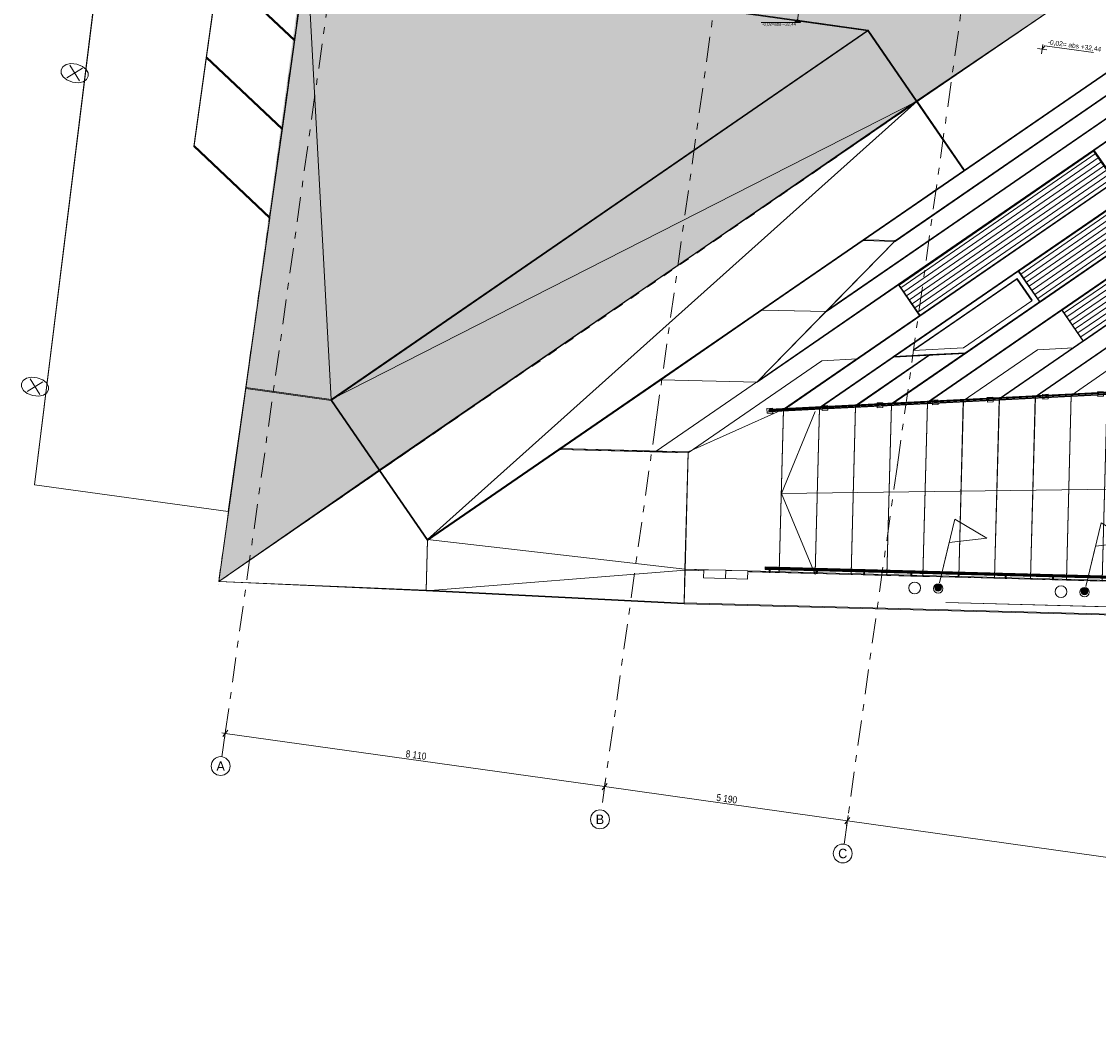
# Model space of a CAD drawing. Header units: millimetres. Extents: x 74467 to 235410, y -65 to 114857.
# Tile 1 of 256: x 74467 to 97268, y 46890 to 68064. Entities that reach past the tile are written whole.
import ezdxf
from ezdxf.enums import TextEntityAlignment as Align

# ---------------------------------------------------------------- set-up
doc = ezdxf.new("R2010")
doc.units = ezdxf.units.MM
doc.header["$MEASUREMENT"] = 0
for name, pattern in [('Katkend', [423.333333, 211.666667, -211.666667]), ('Katkend topelt', [1093.611073, 529.166651, -211.666656, 141.111112, -211.666656]), ('Wipeout_Contour', [1000, 0, -1000])]:
    doc.linetypes.add(name, pattern=pattern)
for name, color, linetype in [('00 2D joon.AR', 7, 'Continuous'), ('00 2D välitrepistik plaanidele.AR', 7, 'Continuous'), ('00 Kunstikonkursi LÜ jaoks asendi 2D', 7, 'Continuous'), ('00 Mõõdud kõrgusmärk.AR', 7, 'Continuous'), ('00 Telje mõõdud.AR', 7, 'Continuous'), ('00 Teljed.AR', 7, 'Continuous'), ('1140 Lipumastid.AR', 7, 'Continuous'), ('1140 Välised nimetähed.AS', 7, 'Continuous'), ('1153 Tugimüürid.AS', 7, 'Continuous')]:
    doc.layers.add(name, color=color, linetype=linetype)
doc.styles.add('GENERATED_STYLE_3', font='txt')
doc.styles.add('GENERATED_STYLE_4', font='txt', dxfattribs={"width": 0.84})
doc.dimstyles.new('GENERATED_STYLE__2', dxfattribs={"dimtxt": 150, "dimasz": 114, "dimexe": 0.18, "dimexo": 3, "dimgap": 0, "dimtad": 1, "dimdec": 0, "dimzin": 0, "dimdsep": 46, "dimtxsty": 'GENERATED_STYLE_4', "dimblk": 'ARROWHEAD_2', "dimblk1": 'ARROWHEAD_2', "dimblk2": 'ARROWHEAD_2', "dimcen": 0.09, "dimclrd": 256, "dimclre": 256, "dimclrt": 256, "dimadec": 1, "dimazin": 0, "dimtfac": 1, "dimtdec": 4, "dimtmove": 0, "dimatfit": 3, "dimfxl": 0, "dimtolj": 1, "dimtzin": 0, "dimarcsym": 0})

# ---------------------------------------------------------------- blocks, each defined once
blk = doc.blocks.new('Wall_14_1', base_point=(111683, 55851))
at = {"color": 254, "linetype": 'Wipeout_Contour', "lineweight": 0, "ltscale": 1092472.255065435}
blk.add_wipeout([(88494, 55752), (111664, 55137), (111683, 55851), (89845, 56431), (89840, 56256), (89374, 56268), (88909, 56281), (88909, 56283), (88913, 56456), (88513, 56466)], dxfattribs=at).dxf.layer = '1153 Tugimüürid.AS'
at = {"layer": '1153 Tugimüürid.AS', "color": 7, "linetype": 'Continuous', "lineweight": 13, "flags": 128}
for points in [[(88494, 55752), (88513, 56466)], [(88913, 56456), (88513, 56466)], [(111683, 55851), (89845, 56431)], [(88494, 55752), (111664, 55137)]]:
    blk.add_lwpolyline(points, dxfattribs=at)
blk = doc.blocks.new('Column_256_1', base_point=(93873, 56074))
at = {"layer": '1140 Lipumastid.AR', "linetype": 'Continuous', "lineweight": 0, "true_color": 0x000000}
blk.add_hatch(color=178, dxfattribs=at).paths.add_polyline_path([(93803, 56074, 0.414214), (93872, 56004, 0.414214), (93943, 56074, 0.414214), (93873, 56144, 0.414214)])
at = {"layer": '1140 Lipumastid.AR', "color": 7, "linetype": 'Continuous', "lineweight": 15, "flags": 128}
blk.add_lwpolyline([(93803, 56074, 0.414214), (93872, 56004, 0.414214), (93943, 56074, 0.414214), (93873, 56144, 0.414214)], format="xyb", close=True, dxfattribs=at)
blk = doc.blocks.new('Column_257_1', base_point=(96972, 55993))
at = {"layer": '1140 Lipumastid.AR', "linetype": 'Continuous', "lineweight": 0, "true_color": 0x000000}
blk.add_hatch(color=178, dxfattribs=at).paths.add_polyline_path([(96902, 55993, 0.414214), (96971, 55923, 0.414214), (97042, 55993, 0.414214), (96972, 56063, 0.414214)])
at = {"layer": '1140 Lipumastid.AR', "color": 7, "linetype": 'Continuous', "lineweight": 15, "flags": 128}
blk.add_lwpolyline([(96902, 55993, 0.414214), (96971, 55923, 0.414214), (97042, 55993, 0.414214), (96972, 56063, 0.414214)], format="xyb", close=True, dxfattribs=at)
blk = doc.blocks.new('Column_273_1', base_point=(89144, 56362))
at = {"color": 254, "linetype": 'Wipeout_Contour', "lineweight": 0, "ltscale": 421868.555499}
blk.add_wipeout([(89374, 56268), (89379, 56443), (88913, 56456), (88909, 56281)], dxfattribs=at).dxf.layer = '1153 Tugimüürid.AS'
at = {"layer": '1153 Tugimüürid.AS', "color": 7, "linetype": 'Continuous', "lineweight": 13, "flags": 128}
blk.add_lwpolyline([(89374, 56268), (89379, 56443), (88913, 56456), (88909, 56281)], close=True, dxfattribs=at)
blk = doc.blocks.new('Column_274_1', base_point=(89610, 56350))
at = {"color": 254, "linetype": 'Wipeout_Contour', "lineweight": 0, "ltscale": 423418.344582}
blk.add_wipeout([(89840, 56256), (89845, 56431), (89379, 56443), (89374, 56268)], dxfattribs=at).dxf.layer = '1153 Tugimüürid.AS'
at = {"layer": '1153 Tugimüürid.AS', "color": 7, "linetype": 'Continuous', "lineweight": 13, "flags": 128}
blk.add_lwpolyline([(89840, 56256), (89845, 56431), (89379, 56443), (89374, 56268)], close=True, dxfattribs=at)
blk = doc.blocks.new('Text 3D 24')
at = {"layer": '1140 Välised nimetähed.AS', "color": 7, "linetype": 'Continuous', "lineweight": 13}
for q in [(0, 0), (12100.4, -5)]:
    blk.add_line((12100.4, 0), q, dxfattribs=at)
at = {"layer": '1140 Välised nimetähed.AS', "color": 7, "linetype": 'Continuous', "lineweight": 13, "flags": 128}
blk.add_lwpolyline([(0, 0), (0, -5), (12100.4, -5), (12100.4, 0)], close=True, dxfattribs=at)
at = {"layer": '1140 Välised nimetähed.AS', "color": 7, "linetype": 'Continuous', "lineweight": 13}
blk.add_point((12100.4, 0), dxfattribs=at)
blk = doc.blocks.new('*D3142')
at = {"layer": '00 Telje mõõdud.AR', "color": 252, "linetype": 'Continuous', "lineweight": 13, "true_color": 0x8c8d8c}
for p, q in [((78708, 53001), (78780, 52991)), ((78834, 53059), (78727, 52923)), ((78765, 52880), (78796, 53103)), ((78780, 52991), (86811, 51863)), ((86865, 51931), (86758, 51794)), ((86796, 51751), (86827, 51974)), ((86811, 51863), (91951, 51140))]:
    blk.add_line(p, q, dxfattribs=at)
at = {"layer": '00 Telje mõõdud.AR', "color": 252, "lineweight": 13, "true_color": 0x8c8d8c, "insert": (82591, 52486), "char_height": 150, "attachment_point": 7, "rotation": 352, "style": 'GENERATED_STYLE_4'}
blk.add_mtext('\\A1;{\\pql;\\fArial|b0|i0|c0|p34;8\xa0110}', dxfattribs=at)
blk = doc.blocks.new('ARROWHEAD_2')
at = {"color": 0, "linetype": 'Continuous', "lineweight": 0}
for p, q in [((0, 0), (-1, 0)), ((-0.38, -0.66), (0.38, 0.66))]:
    blk.add_line(p, q, dxfattribs=at)
blk = doc.blocks.new('*D3144')
at = {"layer": '00 Telje mõõdud.AR', "color": 252, "linetype": 'Continuous', "lineweight": 13, "true_color": 0x8c8d8c}
for p, q in [((86865, 51931), (86758, 51794)), ((86796, 51751), (86827, 51974)), ((86811, 51863), (91951, 51140)), ((92004, 51208), (91898, 51072)), ((91935, 51029), (91967, 51252)), ((91951, 51140), (118589, 47396))]:
    blk.add_line(p, q, dxfattribs=at)
at = {"layer": '00 Telje mõõdud.AR', "color": 252, "lineweight": 13, "true_color": 0x8c8d8c, "insert": (89170, 51561), "char_height": 150, "attachment_point": 7, "rotation": 352, "style": 'GENERATED_STYLE_4'}
blk.add_mtext('\\A1;{\\pql;\\fArial|b0|i0|c0|p34;5\xa0190}', dxfattribs=at)
blk = doc.blocks.new('*D3145')
at = {"layer": '00 Telje mõõdud.AR', "color": 252, "linetype": 'Continuous', "lineweight": 13, "true_color": 0x8c8d8c}
for p, q in [((92004, 51208), (91898, 51072)), ((91935, 51029), (91967, 51252)), ((91951, 51140), (118589, 47396)), ((118536, 47328), (118642, 47465)), ((118574, 47285), (118605, 47508)), ((118589, 47396), (118662, 47386))]:
    blk.add_line(p, q, dxfattribs=at)
at = {"layer": '00 Telje mõõdud.AR', "color": 252, "lineweight": 13, "true_color": 0x8c8d8c, "insert": (105011, 49335), "char_height": 150, "attachment_point": 7, "rotation": 352, "style": 'GENERATED_STYLE_4'}
blk.add_mtext('\\A1;{\\pql;\\fArial|b0|i0|c0|p34;26\xa0900}', dxfattribs=at)
blk = doc.blocks.new('Level Dimension_8_1', base_point=(90897, 68107))
at = {"layer": '00 Mõõdud kõrgusmärk.AR', "linetype": 'Continuous', "lineweight": 13, "true_color": 0x50504f}
blk.add_hatch(color=251, dxfattribs=at).paths.add_polyline_path([(90897, 68107), (90832, 68042), (90962, 68042)])
at = {"layer": '00 Mõõdud kõrgusmärk.AR', "color": 251, "linetype": 'Continuous', "lineweight": 13, "true_color": 0x50504f}
for p, q in [((90832, 68042), (90128, 68042)), ((90832, 68042), (90897, 68107)), ((90962, 68042), (90832, 68042)), ((90897, 68107), (90962, 68042))]:
    blk.add_line(p, q, dxfattribs=at)
at = {"layer": '00 Mõõdud kõrgusmärk.AR', "color": 251, "lineweight": 13, "true_color": 0x50504f, "insert": (90147, 67964), "char_height": 65, "attachment_point": 7, "style": 'GENERATED_STYLE_3'}
blk.add_mtext('\\A1;{\\pql;\\fArial|b0|i0|c0|p34;-0,02=abs-+32,44}', dxfattribs=at)
blk = doc.blocks.new('Level Dimension_12_1', base_point=(96074, 67480))
at = {"layer": '00 Mõõdud kõrgusmärk.AR', "color": 5, "linetype": 'Continuous', "lineweight": 13}
for p, q in [((95975, 67494), (96173, 67466)), ((96060, 67381), (96088, 67579)), ((96074, 67480), (96134, 67552)), ((96134, 67552), (97164, 67408))]:
    blk.add_line(p, q, dxfattribs=at)
at = {"layer": '00 Mõõdud kõrgusmärk.AR', "color": 5, "lineweight": 13, "insert": (96187, 67565), "char_height": 100, "attachment_point": 7, "rotation": 352, "style": 'GENERATED_STYLE_4'}
blk.add_mtext('\\A1;{\\pql;\\fArial|b0|i0|c0|p34;-0,02= abs +32,44}', dxfattribs=at)
blk = doc.blocks.new('Standard grid marker_4')
at = {"layer": '00 Teljed.AR', "color": 252, "linetype": 'Katkend topelt', "lineweight": 13, "true_color": 0x8c8d8c}
for q in [(0, 0), (49760, 0)]:
    blk.add_line((8109, 0), q, dxfattribs=at)
at = {"layer": '00 Teljed.AR', "color": 252, "linetype": 'Continuous', "lineweight": 13, "true_color": 0x8c8d8c}
blk.add_circle((-200, 0), 200, dxfattribs=at)
at = {"layer": '00 Teljed.AR', "color": 252, "linetype": 'Katkend topelt', "lineweight": 13, "true_color": 0x8c8d8c}
blk.add_point((8109, 0), dxfattribs=at)
blk.add_point((8109, 0), dxfattribs=at)
at = {"layer": '00 Teljed.AR', "color": 252, "lineweight": 13, "true_color": 0x8c8d8c, "style": 'GENERATED_STYLE_3'}
for tag, p in [('AC_MarkerText_1_0', (-56, -25)), ('AC_MarkerText_1_1', (58213, -25))]:
    blk.add_attdef(tag, text='', height=200, rotation=278, dxfattribs=at).set_placement(p, align=Align.TOP_CENTER)
blk = doc.blocks.new('Standard grid marker_5')
at = {"layer": '00 Teljed.AR', "color": 252, "linetype": 'Katkend topelt', "lineweight": 13, "true_color": 0x8c8d8c}
for q in [(0, 0), (55500, 0)]:
    blk.add_line((500, 0), q, dxfattribs=at)
at = {"layer": '00 Teljed.AR', "color": 252, "linetype": 'Continuous', "lineweight": 13, "true_color": 0x8c8d8c}
blk.add_circle((-200, 0), 200, dxfattribs=at)
at = {"layer": '00 Teljed.AR', "color": 252, "linetype": 'Katkend topelt', "lineweight": 13, "true_color": 0x8c8d8c}
blk.add_point((500, 0), dxfattribs=at)
blk.add_point((500, 0), dxfattribs=at)
at = {"layer": '00 Teljed.AR', "color": 252, "lineweight": 13, "true_color": 0x8c8d8c, "style": 'GENERATED_STYLE_3'}
for tag, p in [('AC_MarkerText_1_0', (-56, -25)), ('AC_MarkerText_1_1', (56344, -25))]:
    blk.add_attdef(tag, text='', height=200, rotation=278, dxfattribs=at).set_placement(p, align=Align.TOP_CENTER)
blk = doc.blocks.new('Standard grid marker_13')
at = {"layer": '00 Teljed.AR', "color": 252, "linetype": 'Katkend topelt', "lineweight": 13, "true_color": 0x8c8d8c}
for q in [(48793, 0), (0, 0)]:
    blk.add_line((8346, 0), q, dxfattribs=at)
at = {"layer": '00 Teljed.AR', "color": 252, "linetype": 'Continuous', "lineweight": 13, "true_color": 0x8c8d8c}
blk.add_circle((-200, 0), 200, dxfattribs=at)
at = {"layer": '00 Teljed.AR', "color": 252, "linetype": 'Katkend topelt', "lineweight": 13, "true_color": 0x8c8d8c}
blk.add_point((8346, 0), dxfattribs=at)
blk.add_point((8346, 0), dxfattribs=at)
at = {"layer": '00 Teljed.AR', "color": 252, "lineweight": 13, "true_color": 0x8c8d8c, "style": 'GENERATED_STYLE_3'}
for tag, p in [('AC_MarkerText_1_0', (-56, -25)), ('AC_MarkerText_1_1', (57484, -25))]:
    blk.add_attdef(tag, text='', height=200, rotation=278, dxfattribs=at).set_placement(p, align=Align.TOP_CENTER)

msp = doc.modelspace()

# ---------------------------------------------------------------- hatches: boundary and pattern name
at = {"layer": '00 2D välitrepistik plaanidele.AR', "linetype": 'Continuous', "lineweight": 13, "true_color": 0x50504f}
h = msp.add_hatch(dxfattribs=at)
h.set_pattern_fill('Põrandalaud_0001', color=251, style=0, pattern_type=2)
h.set_pattern_definition([(34.5477, (95330.89, 63593.73), (-9.8543, 120.0653), [])])
h.paths.add_polyline_path([(93036.5, 62500.2), (93490.1, 61841.2), (97625.3, 64687.3), (97171.7, 65346.3)])
h = msp.add_hatch(dxfattribs=at)
h.set_pattern_fill('Põrandalaud_0001', color=251, style=0, pattern_type=2)
h.set_pattern_definition([(34.593, (97663.49, 63742.41), (-7.9953, 121.376), [])])
h.paths.add_polyline_path([(95575, 62790.6), (96028.6, 62131.6), (99751.9, 64694.2), (99298.4, 65353.2)])
h = msp.add_hatch(dxfattribs=at)
h.set_pattern_fill('Põrandalaud_0001', color=251, style=0, pattern_type=2)
h.set_pattern_definition([(34.411, (98003.98, 62520.01), (26.0956, 142.6207), [])])
h.paths.add_polyline_path([(96492.1, 61965.1), (96945.7, 61306.1), (99515.8, 63075), (99062.2, 63734)])

# ---------------------------------------------------------------- linework, layer by layer
at = {"layer": '00 2D välitrepistik plaanidele.AR', "color": 7, "linetype": 'Continuous', "lineweight": 13, "flags": 128}
for points in [[(93432.2, 66370.6), (97576.7, 69218.2), (91179.4, 70116.5), (90895.1, 68093.3), (92391.2, 67883)], [(79217.8, 60312.9), (81023.5, 60059.1), (80504.4, 69553.6)], [(81023.5, 60059.1), (80504.4, 69553.6), (92391.2, 67883)], [(94432.1, 64918), (100153.5, 68856.1), (97576.7, 69218.2), (93429.4, 66374.8)], [(92968.1, 63424.3), (92288.8, 63442.3), (100153.5, 68856.1), (100262.8, 68444.9)], [(91512.3, 61936.7), (92968.1, 63424.3), (100262.8, 68444.9), (100373.4, 68035.5)], [(100373.4, 68035.5), (107929.7, 67467.9), (107899.7, 67069.1), (106403.9, 67181.4), (106344, 66383.6), (106224.4, 66392.6), (106284.3, 67190.4), (100477.6, 67626.5), (90047.4, 60442.9), (91512.3, 61936.7)], [(81023.5, 60059.1), (92391.2, 67883), (93432.2, 66370.6), (82047.4, 58571.4)], [(100711.7, 66806.7), (107839.8, 66271.3), (107809.9, 65872.4), (100816, 66397.7), (91363.6, 59892), (90602.3, 59853.6)], [(97171.7, 65346.3), (99610.6, 67024.9), (99831.9, 66206), (97630.1, 64690.6)], [(82047.4, 58571.4), (83064.5, 57093.6), (94432.1, 64918), (93429.4, 66374.8)], [(93036.5, 62500.2), (93490.1, 61841.2), (97625.3, 64687.3), (97171.7, 65346.3)], [(95575, 62790.6), (96028.6, 62131.6), (99751.9, 64694.2), (99298.4, 65353.2)], [(96492.1, 61965.1), (96945.7, 61306.1), (99515.8, 63075), (99062.2, 63734)], [(92288.8, 63442.3), (92968.1, 63424.3), (90047.4, 60442.9), (87903.7, 58967.5), (85865.7, 59021.5)], [(95573.8, 62792.3), (96028.6, 62131.6), (94455.9, 61049.2), (92927.2, 60972)], [(87903.7, 58967.5), (90047.4, 60442.9), (93036.5, 62500.2), (93490.1, 61841.2), (90602.3, 59853.6), (88583.1, 58949.5)], [(94415.9, 61167.3), (94511.2, 61232.9), (95861.7, 62162.4), (95544.2, 62623.7), (94706, 62046.8), (93350.1, 61113.6)], [(98792.5, 62091.5), (99246, 61432.5), (97453.9, 60199), (95931.3, 60122.3)], [(93647.4, 60007.1), (95170, 60083.9), (96945.7, 61306.1), (96492.1, 61965.1)], [(91363.6, 59892), (92933.4, 60972.4), (93694.6, 61010.8), (92124.9, 59930.4)], [(92124.9, 59930.4), (93694.6, 61010.8), (94455.9, 61049.2), (92886.2, 59968.8)], [(82047.4, 58571.4), (81023.5, 60059.1), (79217.8, 60312.9), (78643.2, 56207.4)], [(96692.6, 60160.7), (97453.9, 60199), (97348.6, 56229.3), (96588.9, 56249.5)], [(92124.9, 59930.4), (92886.2, 59968.8), (92790.2, 56350.2), (92030.5, 56370.3)], [(92886.2, 59968.8), (93647.4, 60007.1), (93549.9, 56330), (92790.2, 56350.2)], [(93647.4, 60007.1), (94408.7, 60045.5), (94309.7, 56309.9), (93549.9, 56330)], [(94408.7, 60045.5), (95170, 60083.9), (95069.4, 56289.8), (94309.7, 56309.9)], [(95170, 60083.9), (95931.3, 60122.3), (95829.1, 56269.6), (95069.4, 56289.8)], [(95931.3, 60122.3), (96692.6, 60160.7), (96588.9, 56249.5), (95829.1, 56269.6)], [(88583.1, 58949.5), (90602.3, 59853.6), (90511, 56410.6), (88513.3, 56466.3)], [(90602.3, 59853.6), (91363.6, 59892), (91270.7, 56390.5), (90511, 56410.6)], [(91363.6, 59892), (92124.9, 59930.4), (92030.5, 56370.3), (91270.7, 56390.5)], [(88513.3, 56466.3), (88583.1, 58949.5), (85865.7, 59021.5), (83064.5, 57093.6)], [(82047.4, 58571.4), (78643.2, 56207.4), (83036.2, 56025.4), (83064.5, 57093.6)], [(88498.2, 55748.1), (88513.3, 56466.3), (83064.5, 57093.6), (83036.2, 56025.4)]]:
    msp.add_lwpolyline(points, close=True, dxfattribs=at)
at = {"layer": '00 2D välitrepistik plaanidele.AR', "color": 7, "linetype": 'Continuous', "lineweight": 13}
msp.add_lwpolyline([(81023.5, 60059.1), (93429.4, 66374.8), (83064.5, 57093.6)], dxfattribs=at)
at = {"layer": '00 2D välitrepistik plaanidele.AR', "color": 7, "linetype": 'Continuous', "lineweight": 13, "flags": 128}
msp.add_lwpolyline([(92880, 59968.5), (101037.2, 65578.9), (107661, 65081.4), (107635.2, 65034), (107545, 64840.8, 0.0349305), (107488, 64693.2), (101147.9, 65169.4), (93647.4, 60007.1)], format="xyb", close=True, dxfattribs=at)
msp.add_lwpolyline([(98792.5, 62091.5), (95931.3, 60122.3), (95170, 60083.9), (101369.2, 64350.6)], dxfattribs=at)
at = {"layer": '00 Kunstikonkursi LÜ jaoks asendi 2D', "color": 7, "linetype": 'Continuous', "lineweight": 15, "flags": 128}
for points in [[(93409.6, 66380.9), (94427.5, 64903.6), (100145.4, 68843.1), (108182.7, 68243.3), (111733.7, 68053.8), (111737.1, 68167.3), (97704, 70132.8), (97573.7, 69203.1)], [(100256.3, 68433.7), (107953.4, 67859.3), (107983.2, 68258.2), (100145.4, 68843.1), (92284.7, 63427.3), (92964, 63409.6)], [(99826.5, 66194.6), (99604.8, 67013.4), (97166.7, 65333.6), (97620.6, 64674.9)], [(96488.7, 61952.1), (99058, 63722.2), (99511.9, 63063.4), (96942.6, 61293.3)]]:
    msp.add_lwpolyline(points, close=True, dxfattribs=at)
at = {"layer": '00 Kunstikonkursi LÜ jaoks asendi 2D', "color": 7, "linetype": 'Continuous', "lineweight": 13, "flags": 128}
for points in [[(96502.6, 61949.5), (99055.4, 63708.3), (99503.6, 63057.8), (96950.8, 61299)], [(97248.3, 60224.4), (97368.2, 60230.5), (97373.3, 60130.6), (97253.4, 60124.5)], [(92580.1, 59986.8), (92700, 59992.9), (92705, 59893), (92585.2, 59886.9)], [(93747.2, 60046.2), (93867, 60052.3), (93872.1, 59952.4), (93752.2, 59946.3)], [(94914.2, 60105.6), (95034.1, 60111.7), (95039.2, 60011.8), (94919.3, 60005.7)], [(96081.3, 60165), (96201.1, 60171.1), (96206.2, 60071.2), (96086.4, 60065.1)], [(91413, 59927.4), (91532.9, 59933.5), (91538, 59833.7), (91418.1, 59827.6)]]:
    msp.add_lwpolyline(points, close=True, dxfattribs=at)
at = {"layer": '00 Kunstikonkursi LÜ jaoks asendi 2D', "color": 7, "linetype": 'Continuous', "lineweight": 13}
msp.add_circle((78636.5, 56150.1), 0.0504, dxfattribs=at)

# ---------------------------------------------------------------- block references
at = {"layer": '00 Mõõdud kõrgusmärk.AR', "color": 5, "lineweight": 13}
msp.add_blockref('Level Dimension_12_1', (96073.7, 67480.1), dxfattribs=at)

# ---------------------------------------------------------------- dimensions: what is measured, and where the dimension line sits
at = {"layer": '00 Telje mõõdud.AR', "color": 252, "linetype": 'Continuous', "lineweight": 13, "true_color": 0x8c8d8c}
for base, p1, p2, picture, middle in [((86811.5, 51862.5), (78710.8, 52496.1), (86741.9, 51367.4), '*D3142', (82864, 52523.3)), ((91951, 51140.2), (86741.9, 51367.4), (91881.4, 50645.1), '*D3144', (89443, 51598.7)), ((118589.2, 47396.4), (91881.4, 50645.1), (118517.9, 46889.6), '*D3145', (105342.3, 49364.2))]:
    dim = msp.add_linear_dim(base=base, p1=p1, p2=p2, angle=352, dimstyle='GENERATED_STYLE__2', dxfattribs=at)
    dim.commit()
    dim.dimension.update_dxf_attribs({"geometry": picture, "text_midpoint": middle, "dimtype": 160, "text_rotation": 352})

# ---------------------------------------------------------------- next in the draw order: block references
at = {"layer": '1153 Tugimüürid.AS', "color": 7, "lineweight": 15}
msp.add_blockref('Wall_14_1', (111682.6, 55851.3), dxfattribs=at)

# ---------------------------------------------------------------- next in the draw order: wipeouts: each hides what was drawn before it
at = {"color": 254, "linetype": 'Wipeout_Contour', "lineweight": 0, "ltscale": 2114394.831306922}
msp.add_wipeout([(85800.3, 114798.7), (85283.2, 113762.1), (81457.7, 105547.9), (79754.2, 98873.6), (74745, 58252.1), (78841, 57691.9), (79724.5, 63897.4), (78115.9, 65420.5), (79009.9, 71803.1), (79406.1, 71747.7), (79876.3, 75104.9), (81262.8, 74910.7), (81927.7, 79472.6), (80911.9, 79614.8), (81132.4, 81189.5), (82153, 81046.5), (85252, 103464.9), (90613.8, 114702.2)], dxfattribs=at).dxf.layer = '00 Kunstikonkursi LÜ jaoks asendi 2D'
at = {"color": 254, "linetype": 'Wipeout_Contour', "lineweight": 0, "ltscale": 452522.944569}
msp.add_wipeout([(93347.1, 61099.1), (94412.9, 61153.4), (95858.2, 62149.1), (95540.5, 62610.3)], dxfattribs=at).dxf.layer = '00 Kunstikonkursi LÜ jaoks asendi 2D'

# ---------------------------------------------------------------- next in the draw order: linework, layer by layer
at = {"layer": '00 2D joon.AR', "color": 7, "linetype": 'Continuous', "lineweight": 13, "flags": 128}
for points in [[(79005.1, 68857.7), (79886, 75125.8), (81272.4, 74930.9), (81216.7, 74534.8), (81158.3, 74545.1), (80226.4, 74674), (79625.2, 70396.5), (80516.6, 69551.8), (80252.7, 67675.2)], [(79018.1, 71824.4), (79414.2, 71768.8), (79005, 68857.6), (80252.7, 67675.2), (79988.9, 65798.6), (78384.9, 67318.9)], [(79725, 63921.9), (78121, 65442.2), (78384.8, 67318.9), (79988.9, 65798.6)]]:
    msp.add_lwpolyline(points, close=True, dxfattribs=at)
at = {"layer": '00 2D välitrepistik plaanidele.AR', "color": 7, "linetype": 'Continuous', "lineweight": 13, "flags": 128}
for points in [[(90299.9, 59856.5), (98509.4, 60270.4), (98511.4, 60230.5), (90301.9, 59816.6)], [(90211.3, 56518.6), (98410, 56301.2), (98408.9, 56261.2), (90210.2, 56478.6)]]:
    msp.add_lwpolyline(points, close=True, dxfattribs=at)
at = {"layer": '00 Kunstikonkursi LÜ jaoks asendi 2D', "color": 63, "linetype": 'Continuous', "lineweight": 13, "true_color": 0xbcc992}
for p, q in [((79754.2, 98873.6), (74745, 58252.1)), ((78115.9, 65420.5), (79009.9, 71803.1)), ((79724.5, 63897.4), (78115.9, 65420.5)), ((78841, 57691.9), (79724.5, 63897.4)), ((95540.5, 62610.3), (93347.1, 61099.1)), ((95858.2, 62149.1), (95540.5, 62610.3)), ((94412.9, 61153.4), (95858.2, 62149.1)), ((93347.1, 61099.1), (94412.9, 61153.4)), ((74745, 58252.1), (78841, 57691.9))]:
    msp.add_line(p, q, dxfattribs=at)
at = {"layer": '00 Kunstikonkursi LÜ jaoks asendi 2D', "color": 7, "linetype": 'Continuous', "lineweight": 13}
for p, q in [((75759.3, 67074), (75427.1, 66869.8)), ((75427.1, 66869.8), (75759.3, 67074)), ((75695.3, 66805.8), (75491.1, 67138)), ((75491.1, 67138), (75695.3, 66805.8)), ((74918.1, 60434.4), (74585.8, 60230.2)), ((74585.8, 60230.2), (74918.1, 60434.4)), ((74854, 60166.2), (74649.8, 60498.4)), ((74649.8, 60498.4), (74854, 60166.2))]:
    msp.add_line(p, q, dxfattribs=at)
at = {"layer": '00 Kunstikonkursi LÜ jaoks asendi 2D', "color": 7, "linetype": 'Continuous', "lineweight": 13, "flags": 128}
for points in [[(85800.3, 114798.7), (85283.2, 113762.1), (81457.7, 105547.9), (79754.2, 98873.6), (74745, 58252.1), (78841, 57691.9), (79724.5, 63897.4), (78115.9, 65420.5), (79009.9, 71803.1), (79406.1, 71747.7), (79876.3, 75104.9), (81262.8, 74910.7), (81927.7, 79472.6), (80911.9, 79614.8), (81132.4, 81189.5), (82153, 81046.5), (85252, 103464.9), (90613.8, 114702.2)], [(85800.3, 114798.7), (85283.2, 113762.1), (81457.7, 105547.9), (79754.2, 98873.6), (74745, 58252.1), (78841, 57691.9), (79724.5, 63897.4), (78115.9, 65420.5), (79009.9, 71803.1), (79406.1, 71747.7), (79876.3, 75104.9), (81262.8, 74910.7), (81927.7, 79472.6), (80911.9, 79614.8), (81132.4, 81189.5), (82153, 81046.5), (85252, 103464.9), (90613.8, 114702.2)], [(85800.3, 114798.7), (85283.2, 113762.1), (81457.7, 105547.9), (79754.2, 98873.6), (74745, 58252.1), (78841, 57691.9), (79724.5, 63897.4), (78115.9, 65420.5), (79009.9, 71803.1), (79406.1, 71747.7), (79876.3, 75104.9), (81262.8, 74910.7), (81927.7, 79472.6), (80911.9, 79614.8), (81132.4, 81189.5), (82153, 81046.5), (85252, 103464.9), (90613.8, 114702.2)], [(85800.3, 114798.7), (85283.2, 113762.1), (81457.7, 105547.9), (79754.2, 98873.6), (74745, 58252.1), (78841, 57691.9), (79724.5, 63897.4), (78115.9, 65420.5), (79009.9, 71803.1), (79406.1, 71747.7), (79876.3, 75104.9), (81262.8, 74910.7), (81927.7, 79472.6), (80911.9, 79614.8), (81132.4, 81189.5), (82153, 81046.5), (85252, 103464.9), (90613.8, 114702.2)], [(75638.4, 67161.6), (75759, 67115.6), (75837.7, 67051.4), (75876.5, 66977.9), (75877.7, 66904), (75843.3, 66838.6), (75775.4, 66790.6), (75676.3, 66768.8), (75547.9, 66782.2), (75427.3, 66828.2), (75348.7, 66892.4), (75309.8, 66965.9), (75308.7, 67039.8), (75343.1, 67105.2), (75410.9, 67153.2), (75510.1, 67175)], [(74797.2, 60522), (74917.8, 60476), (74996.4, 60411.8), (75035.3, 60338.3), (75036.4, 60264.4), (75002, 60199), (74934.2, 60151), (74835, 60129.2), (74706.7, 60142.6), (74586.1, 60188.6), (74507.4, 60252.8), (74468.6, 60326.3), (74467.4, 60400.2), (74501.8, 60465.6), (74569.7, 60513.6), (74668.8, 60535.4)], [(90287.5, 59840.1), (98496.8, 60257.9), (98498.9, 60217.9), (90289.5, 59800.2)], [(98513.2, 60248.7), (98514.2, 60228.7), (90299, 59810.6), (90298, 59830.6)], [(90246, 59868), (90365.8, 59874.1), (90370.9, 59774.3), (90251.1, 59768.2)], [(94109.2, 57034.2), (94904.4, 57122.4), (94227, 57527.3), (93905.4, 56180.8)], [(97206.7, 56955.7), (98002, 57043.3), (97324.9, 57448.8), (97002.1, 56102.6)], [(90213.8, 56502.6), (98405.9, 56289.2), (98404.8, 56249.3), (90212.8, 56462.6)], [(98405.6, 56279.3), (98405.1, 56259.3), (90213, 56472.6), (90213.5, 56492.6)], [(90317.6, 56459.8), (90316, 56399.9), (90296, 56400.4), (90297.6, 56460.4)], [(91317.2, 56433.8), (91315.7, 56373.8), (91295.7, 56374.4), (91297.2, 56434.3)], [(92316.9, 56407.8), (92315.3, 56347.8), (92295.3, 56348.3), (92296.9, 56408.3)], [(93316.6, 56381.8), (93315, 56321.8), (93295, 56322.3), (93296.6, 56382.3)], [(94316.2, 56355.7), (94314.7, 56295.7), (94294.7, 56296.3), (94296.2, 56356.2)], [(95315.9, 56329.7), (95314.3, 56269.7), (95294.3, 56270.2), (95295.9, 56330.2)], [(96315.5, 56303.7), (96314, 56243.7), (96294, 56244.2), (96295.6, 56304.2)]]:
    msp.add_lwpolyline(points, close=True, dxfattribs=at)
at = {"layer": '00 Kunstikonkursi LÜ jaoks asendi 2D', "color": 7, "linetype": 'Continuous', "lineweight": 15, "flags": 128}
for points in [[(81207.3, 74514.6), (81262.8, 74910.7), (79876.3, 75104.9), (78998.3, 68836.3), (80246.5, 67654.6), (80509.3, 69531.4), (79617.8, 70375.5), (80216.9, 74653.3)], [(79406.1, 71747.7), (79009.9, 71803.1), (78378.9, 67297.3), (79983.6, 65777.7), (80246.5, 67654.6), (78998.3, 68836.3)], [(80792.5, 71553.5), (80509.3, 69531.4), (92385, 67868.1), (93409.6, 66380.9), (97573.7, 69203.1)], [(79215.2, 60291.7), (80509.3, 69531.4), (92385, 67868.1), (81021, 60038.8)], [(79215.2, 60291.7), (80509.3, 69531.4), (92385, 67868.1), (81021, 60038.8)], [(78378.9, 67297.3), (78116, 65420.5), (79720.7, 63901), (79983.6, 65777.7)], [(99020.5, 61267.7), (98259.3, 61228.9), (96690, 60147.8), (96588.2, 56236.5), (97347.9, 56216.8), (97451.3, 60186.5)], [(88581.1, 58932.7), (88516.4, 56446.7), (90510.2, 56394.8), (90599.9, 59837.9), (92169.1, 60919), (91407.9, 60880.3)], [(88581.1, 58932.7), (88516.4, 56446.7), (90510.2, 56394.8), (90599.9, 59837.9), (92169.1, 60919), (91407.9, 60880.3)], [(78643.2, 56207.4), (79215.2, 60291.7), (81021, 60038.8), (82045.6, 58551.6)], [(78643.2, 56207.4), (79215.2, 60291.7), (81021, 60038.8), (82045.6, 58551.6)], [(83063.4, 57074.2), (83035.6, 56006), (88516.4, 56446.7), (88581.1, 58932.7), (85863.7, 59003.5)], [(83063.4, 57074.2), (83035.6, 56006), (88516.4, 56446.7), (88581.1, 58932.7), (85863.7, 59003.5)], [(82045.6, 58551.6), (78643.2, 56207.4), (83035.6, 56006), (83063.4, 57074.2)], [(82045.6, 58551.6), (78643.2, 56207.4), (83035.6, 56006), (83063.4, 57074.2)], [(83035.6, 56006), (88497.7, 55731.4), (88516.4, 56446.7)], [(83035.6, 56006), (88497.7, 55731.4), (88516.4, 56446.7)], [(88516.4, 56446.7), (111667.1, 55843.9), (111667.3, 55127.4), (88497.7, 55731.4)]]:
    msp.add_lwpolyline(points, close=True, dxfattribs=at)
at = {"layer": '00 Kunstikonkursi LÜ jaoks asendi 2D', "color": 7, "linetype": 'Continuous', "lineweight": 13, "flags": 128}
msp.add_lwpolyline([(98109.7, 58165.4), (90553.9, 58072.2), (91268.9, 59809.1), (90553.9, 58072.2), (91270.5, 56352.9)], dxfattribs=at)
at = {"layer": '00 Kunstikonkursi LÜ jaoks asendi 2D', "color": 7, "linetype": 'Continuous', "lineweight": 13}
for centre, radius in [((93376, 56070.1), 125), ((93875.8, 56057), 100), ((96475, 55990.8), 125), ((96972.4, 55978.8), 100)]:
    msp.add_circle(centre, radius, dxfattribs=at)

# ---------------------------------------------------------------- next in the draw order: block references
at = {"layer": '00 Mõõdud kõrgusmärk.AR', "color": 251, "lineweight": 13, "true_color": 0x50504f}
msp.add_blockref('Level Dimension_8_1', (90897, 68107), dxfattribs=at)
at = {"layer": '00 Teljed.AR', "color": 7, "linetype": 'Continuous', "lineweight": 13}
ref = msp.add_blockref('Standard grid marker_5', (78710.8, 52496.1), dxfattribs=dict(at, zscale=1000, rotation=82))
ref.add_attrib('AC_MarkerText_1', 'A', dxfattribs={"color": 252, "lineweight": 13, "true_color": 0x8c8d8c, "height": 200, "rotation": 360, "style": 'GENERATED_STYLE_3'}).set_placement((78683, 52398), align=Align.TOP_CENTER)
at = {"layer": '1140 Lipumastid.AR', "color": 7, "lineweight": 15}
for name, p in [('Column_256_1', (93872.6, 56073.9)), ('Column_257_1', (96971.5, 55993.2))]:
    msp.add_blockref(name, p, dxfattribs=at)
at = {"layer": '1140 Välised nimetähed.AS', "color": 7, "linetype": 'Continuous', "lineweight": 13, "zscale": 1000, "rotation": 358.4795592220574}
msp.add_blockref('Text 3D 24', (94037.1, 55764.5), dxfattribs=at)

# ---------------------------------------------------------------- next in the draw order: wipeouts: each hides what was drawn before it
at = {"color": 254, "linetype": 'Wipeout_Contour', "lineweight": 0, "ltscale": 452522.944569}
msp.add_wipeout([(93347.1, 61099.1), (94412.9, 61153.4), (95858.2, 62149.1), (95540.5, 62610.3)], dxfattribs=at).dxf.layer = '00 Kunstikonkursi LÜ jaoks asendi 2D'

# ---------------------------------------------------------------- next in the draw order: hatches: boundary and pattern name
at = {"layer": '00 Kunstikonkursi LÜ jaoks asendi 2D', "linetype": 'Continuous', "lineweight": 0, "true_color": 0x161513}
msp.add_hatch(color=168, dxfattribs=at).paths.add_polyline_path([(78643.2, 56207.4), (97573.7, 69203.1), (100257, 88361.1), (121836.4, 85338.7), (119894.5, 71474), (121631.9, 71230), (123957.8, 87832), (97910.8, 91471.6), (94845.4, 69585.2), (80740.1, 71575.3)])

# ---------------------------------------------------------------- next in the draw order: linework, layer by layer
at = {"layer": '00 Kunstikonkursi LÜ jaoks asendi 2D', "color": 63, "linetype": 'Continuous', "lineweight": 13, "true_color": 0xbcc992}
for p, q in [((95540.5, 62610.3), (93347.1, 61099.1)), ((95858.2, 62149.1), (95540.5, 62610.3)), ((94412.9, 61153.4), (95858.2, 62149.1)), ((93347.1, 61099.1), (94412.9, 61153.4))]:
    msp.add_line(p, q, dxfattribs=at)
at = {"layer": '00 Kunstikonkursi LÜ jaoks asendi 2D', "color": 7, "linetype": 'Continuous', "lineweight": 15, "flags": 128}
for points in [[(100367.1, 68024.4), (107923.7, 67460.4), (107953.4, 67859.3), (100256.3, 68433.7), (92964, 63409.6), (92284.7, 63427.3), (90141.8, 61950.9), (90829.5, 61939), (91508.9, 61921.3)], [(100477.9, 67615), (107893.9, 67061.5), (107923.7, 67460.4), (100367.1, 68024.4), (91508.9, 61921.3), (90141.8, 61950.9), (88006.6, 60479.9), (90044.7, 60426.8)], [(81021, 60038.8), (92385, 67868.1), (93409.6, 66380.9), (82045.6, 58551.6)], [(81021, 60038.8), (92385, 67868.1), (93409.6, 66380.9), (82045.6, 58551.6)], [(100810.4, 66386.8), (107804.6, 65864.8), (107834.3, 66263.7), (100699.6, 66796.2), (91374, 60371.2), (90599.9, 59837.9), (90510.2, 56394.8), (91270, 56375), (91361.2, 59876.6)], [(93409.6, 66380.9), (82045.6, 58551.6), (83063.4, 57074.2), (94427.5, 64903.6)], [(93409.6, 66380.9), (82045.6, 58551.6), (83063.4, 57074.2), (94427.5, 64903.6)], [(93032.8, 62485.5), (97166.7, 65333.6), (97620.6, 64674.9), (93486.7, 61826.8)], [(95571.2, 62777.2), (99293.3, 65341.6), (99747.2, 64682.8), (96025.1, 62118.4)], [(92930.4, 60957.8), (94452.9, 61035.2), (96025.1, 62118.4), (95571.2, 62777.2)], [(92169.1, 60919), (91407.9, 60880.3), (88581.1, 58932.7), (87901.7, 58950.4), (85863.7, 59003.5), (88006.6, 60479.9), (90044.7, 60426.8), (93032.8, 62485.5), (93259.8, 62156.2), (93486.7, 61826.8)], [(95540.5, 62610.3), (93347.1, 61099.1), (94412.9, 61153.4), (95858.2, 62149.1)], [(96690, 60147.8), (98259.3, 61228.9), (99020.5, 61267.7), (99242.9, 61420.9), (98789, 62079.7), (95928.8, 60109.1), (95828.4, 56256.3), (96588.2, 56236.5)], [(94406.2, 60031.6), (95975.5, 61112.7), (96736.7, 61151.5), (96942.6, 61293.3), (96488.7, 61952.1), (93645, 59992.8), (93549.2, 56315.7), (94309, 56295.9)], [(96736.7, 61151.5), (95975.5, 61112.7), (94406.2, 60031.6), (94309, 56295.9), (95068.7, 56276.1), (95167.5, 60070.3)], [(92122.4, 59915.3), (93691.7, 60996.5), (92930.4, 60957.8), (91361.2, 59876.6), (91270, 56375), (92029.7, 56355.2)], [(92883.7, 59954.1), (94452.9, 61035.2), (93691.7, 60996.5), (92122.4, 59915.3), (92029.7, 56355.2), (92789.5, 56335.5)]]:
    msp.add_lwpolyline(points, close=True, dxfattribs=at)
for points in [[(107483, 64685.5, -0.0002688), (107483.9, 64688.2), (107540.2, 64833.1), (107630.3, 65026.4), (107656.1, 65073.7), (101032.1, 65568.1), (93657.8, 60487.4), (92883.7, 59954.1), (92789.5, 56335.5), (93549.2, 56315.7), (93645, 59992.8), (101142.9, 65158.7)], [(107342.3, 63492.7), (107342.3, 63492.7, -0.0405082), (107329.2, 63894.8), (101364.6, 64339.9), (95167.5, 60070.3), (95068.7, 56276.1), (95828.4, 56256.3), (95928.8, 60109.1), (101475.4, 63930.5)]]:
    msp.add_lwpolyline(points, format="xyb", close=True, dxfattribs=at)
at = {"layer": '00 Kunstikonkursi LÜ jaoks asendi 2D', "color": 7, "linetype": 'Continuous', "lineweight": 13, "flags": 128}
for points in [[(93046.7, 62483), (97164.1, 65319.7), (97612.3, 64669.2), (93494.9, 61832.4)], [(95585.1, 62774.6), (99290.8, 65327.7), (99739, 64677.1), (96033.3, 62124.1)], [(94412.9, 61153.4), (95858.2, 62149.1), (95540.5, 62610.3), (93347.1, 61099.1)]]:
    msp.add_lwpolyline(points, close=True, dxfattribs=at)

# ---------------------------------------------------------------- next in the draw order: block references
at = {"layer": '00 Teljed.AR', "color": 7, "linetype": 'Continuous', "lineweight": 13}
ref = msp.add_blockref('Standard grid marker_4', (91881.4, 50645.1), dxfattribs=dict(at, zscale=1000, rotation=82.0000000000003))
ref.add_attrib('AC_MarkerText_1', 'C', dxfattribs={"color": 252, "lineweight": 13, "true_color": 0x8c8d8c, "height": 200, "rotation": 360, "style": 'GENERATED_STYLE_3'}).set_placement((91853.5, 50547), align=Align.TOP_CENTER)

# ---------------------------------------------------------------- next in the draw order: block references
at = {"layer": '1153 Tugimüürid.AS', "color": 7, "lineweight": 15}
msp.add_blockref('Column_273_1', (89143.8, 56362), dxfattribs=at)

# ---------------------------------------------------------------- next in the draw order: block references
msp.add_blockref('Column_274_1', (89609.6, 56349.7), dxfattribs=at)

# ---------------------------------------------------------------- next in the draw order: linework, layer by layer
at = {"layer": '00 2D joon.AR', "color": 7, "linetype": 'Katkend', "lineweight": 13}
msp.add_lwpolyline([(80786.7, 71577.9), (78643.2, 56207.4), (97576.7, 69218.2)], close=True, dxfattribs=at)

# ---------------------------------------------------------------- next in the draw order: block references
at = {"layer": '00 Teljed.AR', "color": 7, "linetype": 'Continuous', "lineweight": 13}
ref = msp.add_blockref('Standard grid marker_13', (86741.9, 51367.4), dxfattribs=dict(at, zscale=1000, rotation=82.0000000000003))
ref.add_attrib('AC_MarkerText_1', 'B', dxfattribs={"color": 252, "lineweight": 13, "true_color": 0x8c8d8c, "height": 200, "rotation": 360, "style": 'GENERATED_STYLE_3'}).set_placement((86714.1, 51269.3), align=Align.TOP_CENTER)

doc.saveas('drawing.dxf')
